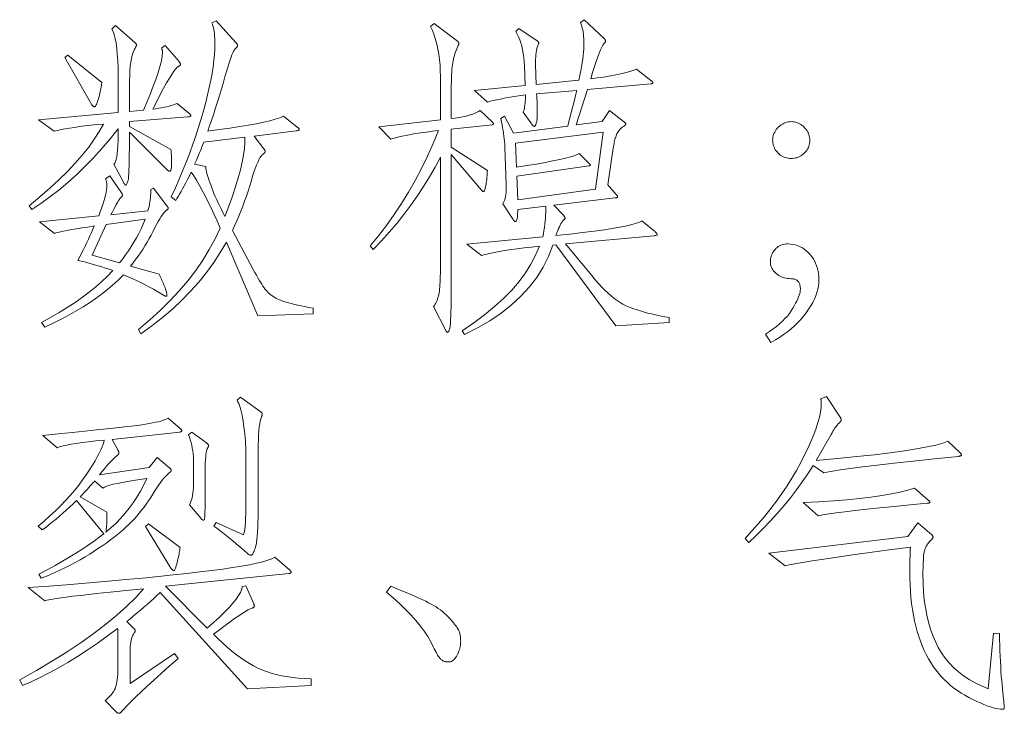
# Model space of a CAD drawing. Extents: x 0 to 1189, y 0 to 841.
# Tile 63 of 129: x 179 to 194, y 87 to 98. Entities that reach past the tile are written whole.
import ezdxf

# ---------------------------------------------------------------- set-up
doc = ezdxf.new("R2010")
doc.units = 0

msp = doc.modelspace()

# ---------------------------------------------------------------- linework, layer by layer
at = {"color": 7, "lineweight": 13}
for points in [[(183.673, 93.086), (182.807, 93.054), (182.316, 94.205), (182.222, 94.044), (182.119, 93.886), (182.007, 93.733), (181.887, 93.583), (181.758, 93.438), (181.62, 93.297), (181.473, 93.16), (181.318, 93.028), (181.153, 92.899), (180.98, 92.775), (180.943, 92.843), (181.119, 92.99), (181.283, 93.14), (181.438, 93.292), (181.581, 93.446), (181.714, 93.603), (181.837, 93.763), (181.949, 93.925), (182.05, 94.09), (182.141, 94.257), (182.221, 94.427), (182.17, 94.542), (182.12, 94.651), (182.071, 94.754), (182.024, 94.851), (181.978, 94.942), (181.933, 95.026), (181.89, 95.105), (181.848, 95.177), (181.807, 95.243), (181.767, 95.303), (181.738, 95.244), (181.71, 95.187), (181.683, 95.135), (181.657, 95.085), (181.632, 95.039), (181.609, 94.997), (181.586, 94.957), (181.564, 94.921), (181.544, 94.889), (181.524, 94.86), (181.456, 94.913), (181.519, 95.053), (181.58, 95.193), (181.638, 95.331), (181.693, 95.468), (181.745, 95.603), (181.794, 95.738), (181.84, 95.871), (181.883, 96.002), (181.923, 96.132), (181.96, 96.261), (181.993, 96.387), (182.023, 96.509), (182.05, 96.625), (182.073, 96.738), (182.092, 96.845), (182.108, 96.948), (182.121, 97.047), (182.129, 97.141), (182.135, 97.23), (182.137, 97.314), (182.136, 97.356), (182.135, 97.395), (182.132, 97.432), (182.129, 97.467), (182.125, 97.501), (182.119, 97.532), (182.113, 97.561), (182.106, 97.588), (182.098, 97.613), (182.089, 97.637), (182.158, 97.668), (182.464, 97.325), (182.469, 97.32), (182.473, 97.315), (182.477, 97.31), (182.481, 97.305), (182.484, 97.301), (182.486, 97.296), (182.488, 97.292), (182.489, 97.288), (182.49, 97.284), (182.49, 97.28), (182.49, 97.276), (182.489, 97.273), (182.488, 97.269), (182.486, 97.265), (182.484, 97.261), (182.481, 97.257), (182.477, 97.253), (182.473, 97.249), (182.469, 97.245), (182.464, 97.241), (182.453, 97.23), (182.441, 97.214), (182.429, 97.192), (182.417, 97.166), (182.403, 97.135), (182.389, 97.099), (182.374, 97.057), (182.359, 97.011), (182.343, 96.959), (182.327, 96.903), (182.295, 96.792), (182.264, 96.685), (182.233, 96.581), (182.202, 96.48), (182.172, 96.383), (182.142, 96.288), (182.113, 96.197), (182.083, 96.109), (182.054, 96.024), (182.026, 95.942), (182.206, 95.965), (182.372, 95.988), (182.525, 96.012), (182.663, 96.035), (182.788, 96.058), (182.9, 96.081), (182.998, 96.105), (183.081, 96.128), (183.152, 96.151), (183.208, 96.174), (183.425, 96.005), (183.431, 96.001), (183.436, 95.997), (183.441, 95.993), (183.445, 95.989), (183.448, 95.985), (183.451, 95.982), (183.453, 95.978), (183.455, 95.975), (183.456, 95.972), (183.456, 95.968), (183.456, 95.965), (183.454, 95.962), (183.452, 95.96), (183.449, 95.957), (183.444, 95.955), (183.439, 95.953), (183.433, 95.951), (183.426, 95.95), (183.418, 95.948), (183.409, 95.947), (182.749, 95.863), (182.902, 95.667), (182.906, 95.662), (182.91, 95.657), (182.913, 95.652), (182.915, 95.648), (182.918, 95.643), (182.92, 95.639), (182.921, 95.634), (182.922, 95.63), (182.923, 95.626), (182.923, 95.623), (182.923, 95.619), (182.922, 95.615), (182.92, 95.611), (182.918, 95.607), (182.915, 95.603), (182.912, 95.599), (182.908, 95.595), (182.903, 95.591), (182.897, 95.587), (182.891, 95.583), (182.875, 95.569), (182.859, 95.55), (182.842, 95.524), (182.824, 95.492), (182.806, 95.454), (182.787, 95.409), (182.768, 95.359), (182.748, 95.303), (182.727, 95.24), (182.707, 95.171), (182.682, 95.088), (182.656, 95.006), (182.629, 94.926), (182.601, 94.846), (182.572, 94.767), (182.542, 94.69), (182.511, 94.613), (182.479, 94.538), (182.445, 94.463), (182.411, 94.39), (182.738, 93.778), (182.762, 93.732), (182.785, 93.69), (182.808, 93.65), (182.829, 93.613), (182.85, 93.579), (182.87, 93.547), (182.889, 93.518), (182.907, 93.492), (182.925, 93.468), (182.942, 93.448), (182.959, 93.428), (182.977, 93.41), (182.997, 93.393), (183.019, 93.376), (183.042, 93.36), (183.066, 93.345), (183.092, 93.33), (183.12, 93.317), (183.149, 93.304), (183.179, 93.292), (183.212, 93.28), (183.249, 93.269), (183.289, 93.257), (183.333, 93.245), (183.38, 93.234), (183.432, 93.222), (183.486, 93.211), (183.545, 93.199), (183.607, 93.187), (183.673, 93.176)], [(186.476, 96.084), (186.479, 96.081), (186.482, 96.078), (186.484, 96.075), (186.486, 96.072), (186.488, 96.069), (186.489, 96.066), (186.49, 96.064), (186.491, 96.061), (186.492, 96.058), (186.492, 96.055), (186.492, 96.053), (186.491, 96.051), (186.49, 96.049), (186.488, 96.047), (186.486, 96.046), (186.484, 96.044), (186.481, 96.043), (186.478, 96.043), (186.475, 96.042), (186.471, 96.042), (185.832, 95.974), (185.832, 95.689), (186.397, 95.324), (186.396, 95.306), (186.396, 95.287), (186.395, 95.268), (186.393, 95.248), (186.391, 95.227), (186.389, 95.206), (186.386, 95.184), (186.383, 95.162), (186.38, 95.139), (186.376, 95.116), (186.371, 95.093), (186.367, 95.073), (186.363, 95.055), (186.36, 95.04), (186.356, 95.027), (186.352, 95.016), (186.349, 95.008), (186.345, 95.002), (186.342, 94.998), (186.339, 94.997), (186.335, 94.997), (186.332, 94.998), (186.329, 94.999), (186.326, 95), (186.323, 95.002), (186.32, 95.005), (186.316, 95.007), (186.313, 95.01), (186.31, 95.014), (186.307, 95.018), (185.832, 95.578), (185.832, 93.725), (185.832, 93.598), (185.831, 93.482), (185.831, 93.376), (185.83, 93.281), (185.829, 93.196), (185.827, 93.122), (185.825, 93.058), (185.823, 93.005), (185.821, 92.962), (185.819, 92.93), (185.816, 92.905), (185.813, 92.882), (185.809, 92.862), (185.805, 92.844), (185.801, 92.829), (185.796, 92.817), (185.791, 92.808), (185.786, 92.801), (185.78, 92.797), (185.774, 92.796), (185.772, 92.796), (185.769, 92.797), (185.767, 92.798), (185.764, 92.801), (185.762, 92.804), (185.759, 92.807), (185.756, 92.811), (185.753, 92.816), (185.75, 92.821), (185.747, 92.827), (185.557, 93.202), (185.57, 93.218), (185.581, 93.236), (185.592, 93.254), (185.601, 93.274), (185.61, 93.294), (185.618, 93.316), (185.625, 93.339), (185.632, 93.363), (185.637, 93.387), (185.642, 93.413), (185.646, 93.441), (185.649, 93.472), (185.653, 93.506), (185.655, 93.543), (185.658, 93.582), (185.66, 93.625), (185.661, 93.67), (185.662, 93.719), (185.663, 93.771), (185.663, 93.825), (185.663, 95.535), (185.58, 95.379), (185.492, 95.226), (185.4, 95.075), (185.302, 94.927), (185.2, 94.782), (185.092, 94.639), (184.98, 94.499), (184.862, 94.361), (184.74, 94.227), (184.612, 94.094), (184.565, 94.147), (184.695, 94.306), (184.82, 94.469), (184.94, 94.638), (185.055, 94.811), (185.164, 94.989), (185.268, 95.172), (185.367, 95.36), (185.46, 95.553), (185.548, 95.75), (185.631, 95.952), (185.534, 95.941), (185.443, 95.928), (185.356, 95.916), (185.274, 95.903), (185.197, 95.889), (185.125, 95.875), (185.058, 95.861), (184.996, 95.846), (184.939, 95.831), (184.887, 95.815), (184.702, 96.011), (185.663, 96.116), (185.663, 96.797), (185.661, 96.888), (185.657, 96.975), (185.649, 97.06), (185.638, 97.143), (185.625, 97.222), (185.608, 97.299), (185.588, 97.373), (185.565, 97.444), (185.539, 97.513), (185.51, 97.578), (185.563, 97.626), (185.932, 97.346), (185.936, 97.343), (185.94, 97.34), (185.943, 97.337), (185.946, 97.333), (185.948, 97.33), (185.95, 97.327), (185.951, 97.324), (185.952, 97.321), (185.953, 97.318), (185.953, 97.314), (185.953, 97.311), (185.953, 97.308), (185.952, 97.305), (185.952, 97.302), (185.951, 97.299), (185.949, 97.295), (185.948, 97.292), (185.946, 97.289), (185.945, 97.286), (185.943, 97.283), (185.93, 97.257), (185.919, 97.231), (185.908, 97.205), (185.898, 97.178), (185.889, 97.151), (185.881, 97.124), (185.873, 97.096), (185.867, 97.068), (185.861, 97.04), (185.856, 97.011), (185.851, 96.98), (185.847, 96.945), (185.843, 96.907), (185.84, 96.865), (185.838, 96.819), (185.836, 96.769), (185.834, 96.716), (185.833, 96.659), (185.832, 96.598), (185.832, 96.533), (185.832, 96.137), (185.896, 96.146), (185.956, 96.156), (186.012, 96.166), (186.064, 96.178), (186.112, 96.19), (186.155, 96.203), (186.194, 96.217), (186.229, 96.232), (186.259, 96.247), (186.286, 96.264)], [(189.237, 92.949), (188.403, 92.896), (187.468, 94.163), (187.421, 94.158), (187.352, 93.982), (187.268, 93.815), (187.168, 93.655), (187.053, 93.504), (186.922, 93.36), (186.776, 93.225), (186.615, 93.098), (186.438, 92.978), (186.245, 92.867), (186.038, 92.764), (186.001, 92.822), (186.184, 92.945), (186.353, 93.071), (186.509, 93.198), (186.65, 93.327), (186.778, 93.458), (186.892, 93.591), (186.992, 93.726), (187.079, 93.863), (187.151, 94.001), (187.21, 94.142), (187.088, 94.129), (186.973, 94.116), (186.865, 94.102), (186.764, 94.089), (186.67, 94.074), (186.583, 94.06), (186.503, 94.045), (186.431, 94.03), (186.365, 94.015), (186.307, 93.999), (186.075, 94.173), (187.262, 94.29), (187.272, 94.339), (187.281, 94.388), (187.289, 94.437), (187.295, 94.486), (187.301, 94.534), (187.305, 94.582), (187.308, 94.629), (187.31, 94.676), (187.31, 94.723), (187.31, 94.77), (186.872, 94.717), (186.871, 94.681), (186.87, 94.649), (186.868, 94.62), (186.866, 94.596), (186.863, 94.575), (186.859, 94.558), (186.854, 94.544), (186.848, 94.535), (186.842, 94.529), (186.835, 94.527), (186.832, 94.527), (186.828, 94.528), (186.825, 94.53), (186.821, 94.532), (186.818, 94.535), (186.814, 94.539), (186.81, 94.543), (186.806, 94.547), (186.802, 94.553), (186.798, 94.559), (186.64, 94.807), (186.65, 94.825), (186.66, 94.846), (186.669, 94.869), (186.676, 94.894), (186.682, 94.922), (186.686, 94.952), (186.69, 94.985), (186.692, 95.02), (186.693, 95.057), (186.692, 95.097), (186.671, 95.699), (186.669, 95.739), (186.665, 95.779), (186.661, 95.821), (186.656, 95.863), (186.65, 95.906), (186.643, 95.951), (186.636, 95.996), (186.627, 96.042), (186.618, 96.089), (186.608, 96.137), (186.666, 96.174), (186.803, 95.91), (187.653, 96.021), (187.673, 96.095), (187.691, 96.165), (187.708, 96.231), (187.724, 96.292), (187.739, 96.35), (187.753, 96.403), (187.765, 96.452), (187.776, 96.497), (187.787, 96.539), (187.796, 96.575), (187.167, 96.523), (187.169, 96.484), (187.171, 96.446), (187.173, 96.411), (187.174, 96.378), (187.175, 96.347), (187.176, 96.318), (187.177, 96.291), (187.178, 96.266), (187.178, 96.243), (187.178, 96.222), (187.178, 96.202), (187.177, 96.184), (187.177, 96.166), (187.175, 96.149), (187.174, 96.133), (187.172, 96.118), (187.17, 96.105), (187.168, 96.092), (187.165, 96.08), (187.162, 96.069), (187.159, 96.059), (187.156, 96.05), (187.153, 96.042), (187.15, 96.035), (187.147, 96.029), (187.144, 96.024), (187.141, 96.021), (187.138, 96.018), (187.136, 96.016), (187.133, 96.016), (187.13, 96.016), (187.128, 96.017), (187.125, 96.018), (187.122, 96.019), (187.119, 96.021), (187.116, 96.023), (187.113, 96.026), (187.11, 96.029), (187.107, 96.033), (187.104, 96.037), (186.956, 96.238), (186.963, 96.256), (186.97, 96.277), (186.975, 96.299), (186.98, 96.324), (186.984, 96.35), (186.987, 96.378), (186.99, 96.407), (186.992, 96.439), (186.993, 96.472), (186.993, 96.507), (186.921, 96.497), (186.851, 96.487), (186.784, 96.477), (186.72, 96.466), (186.659, 96.455), (186.601, 96.444), (186.546, 96.433), (186.493, 96.421), (186.444, 96.408), (186.397, 96.396), (186.196, 96.575), (186.988, 96.655), (186.977, 96.961), (186.973, 97.029), (186.967, 97.094), (186.958, 97.156), (186.948, 97.214), (186.935, 97.27), (186.92, 97.322), (186.903, 97.371), (186.884, 97.417), (186.863, 97.46), (186.84, 97.499), (186.888, 97.547), (187.178, 97.351), (187.182, 97.348), (187.186, 97.345), (187.189, 97.342), (187.191, 97.339), (187.194, 97.336), (187.196, 97.333), (187.197, 97.331), (187.198, 97.328), (187.199, 97.325), (187.199, 97.322), (187.199, 97.32), (187.199, 97.317), (187.199, 97.315), (187.198, 97.312), (187.198, 97.31), (187.197, 97.308), (187.197, 97.305), (187.196, 97.303), (187.195, 97.301), (187.194, 97.299), (187.185, 97.278), (187.177, 97.255), (187.17, 97.23), (187.164, 97.202), (187.16, 97.171), (187.156, 97.137), (187.153, 97.101), (187.152, 97.062), (187.151, 97.021), (187.152, 96.977), (187.162, 96.67), (187.827, 96.739), (187.842, 96.812), (187.856, 96.882), (187.868, 96.948), (187.878, 97.01), (187.887, 97.069), (187.894, 97.124), (187.899, 97.176), (187.903, 97.224), (187.906, 97.268), (187.906, 97.309), (187.906, 97.348), (187.904, 97.385), (187.902, 97.421), (187.898, 97.456), (187.893, 97.49), (187.887, 97.523), (187.881, 97.554), (187.873, 97.585), (187.864, 97.614), (187.854, 97.642), (187.912, 97.684), (188.223, 97.388), (188.227, 97.384), (188.231, 97.38), (188.234, 97.376), (188.237, 97.372), (188.239, 97.368), (188.241, 97.364), (188.242, 97.36), (188.243, 97.356), (188.244, 97.353), (188.244, 97.349), (188.244, 97.345), (188.244, 97.342), (188.243, 97.338), (188.242, 97.335), (188.24, 97.332), (188.239, 97.329), (188.237, 97.327), (188.234, 97.324), (188.232, 97.322), (188.229, 97.32), (188.216, 97.308), (188.201, 97.286), (188.185, 97.254), (188.166, 97.212), (188.145, 97.161), (188.123, 97.101), (188.098, 97.03), (188.071, 96.95), (188.043, 96.86), (188.012, 96.76), (188.114, 96.773), (188.21, 96.787), (188.298, 96.801), (188.38, 96.815), (188.456, 96.83), (188.524, 96.846), (188.586, 96.862), (188.64, 96.878), (188.689, 96.896), (188.73, 96.913), (188.952, 96.734), (188.958, 96.73), (188.963, 96.726), (188.968, 96.722), (188.972, 96.718), (188.975, 96.715), (188.978, 96.711), (188.981, 96.708), (188.982, 96.705), (188.983, 96.702), (188.983, 96.699), (188.983, 96.697), (188.982, 96.695), (188.981, 96.692), (188.978, 96.69), (188.975, 96.688), (188.972, 96.686), (188.968, 96.685), (188.963, 96.683), (188.958, 96.682), (188.952, 96.681), (187.965, 96.591), (187.785, 96.042), (188.192, 96.095), (188.308, 96.264), (188.524, 96.095), (188.531, 96.09), (188.537, 96.085), (188.543, 96.08), (188.548, 96.076), (188.552, 96.072), (188.555, 96.068), (188.558, 96.065), (188.56, 96.061), (188.561, 96.058), (188.561, 96.055), (188.561, 96.053), (188.56, 96.05), (188.559, 96.047), (188.558, 96.044), (188.556, 96.042), (188.553, 96.039), (188.551, 96.036), (188.548, 96.033), (188.544, 96.03), (188.54, 96.026), (188.523, 96.015), (188.506, 96.002), (188.491, 95.989), (188.477, 95.976), (188.464, 95.962), (188.452, 95.947), (188.441, 95.932), (188.432, 95.917), (188.423, 95.9), (188.416, 95.884), (188.409, 95.867), (188.403, 95.849), (188.397, 95.83), (188.391, 95.81), (188.386, 95.79), (188.381, 95.769), (188.377, 95.748), (188.373, 95.725), (188.369, 95.702), (188.366, 95.678), (188.281, 95.103), (188.413, 94.949), (188.417, 94.945), (188.421, 94.941), (188.424, 94.938), (188.427, 94.934), (188.429, 94.93), (188.431, 94.927), (188.432, 94.924), (188.434, 94.921), (188.434, 94.918), (188.434, 94.915), (188.434, 94.913), (188.433, 94.91), (188.431, 94.908), (188.428, 94.906), (188.424, 94.904), (188.419, 94.902), (188.414, 94.901), (188.407, 94.899), (188.4, 94.898), (188.392, 94.897), (187.437, 94.786), (187.59, 94.622), (187.594, 94.617), (187.597, 94.612), (187.601, 94.607), (187.603, 94.603), (187.606, 94.598), (187.607, 94.594), (187.609, 94.59), (187.61, 94.587), (187.611, 94.583), (187.611, 94.58), (187.611, 94.577), (187.61, 94.574), (187.609, 94.571), (187.607, 94.568), (187.606, 94.565), (187.603, 94.563), (187.601, 94.56), (187.597, 94.558), (187.594, 94.556), (187.59, 94.554), (187.58, 94.544), (187.57, 94.532), (187.559, 94.516), (187.548, 94.497), (187.536, 94.474), (187.523, 94.448), (187.51, 94.419), (187.497, 94.386), (187.483, 94.35), (187.468, 94.311), (187.686, 94.333), (187.885, 94.355), (188.066, 94.378), (188.229, 94.4), (188.372, 94.423), (188.498, 94.446), (188.605, 94.468), (188.693, 94.491), (188.763, 94.515), (188.814, 94.538), (189.01, 94.379), (189.018, 94.372), (189.025, 94.365), (189.031, 94.359), (189.037, 94.353), (189.041, 94.348), (189.045, 94.343), (189.048, 94.338), (189.05, 94.334), (189.052, 94.33), (189.052, 94.327), (189.052, 94.323), (189.05, 94.321), (189.047, 94.318), (189.044, 94.316), (189.039, 94.313), (189.033, 94.311), (189.026, 94.31), (189.018, 94.308), (189.009, 94.307), (188.999, 94.305), (187.621, 94.179), (188.028, 93.683), (188.081, 93.619), (188.134, 93.56), (188.185, 93.505), (188.235, 93.454), (188.285, 93.407), (188.333, 93.365), (188.38, 93.326), (188.427, 93.292), (188.472, 93.262), (188.516, 93.236), (188.563, 93.213), (188.615, 93.19), (188.673, 93.168), (188.737, 93.146), (188.806, 93.125), (188.881, 93.104), (188.961, 93.084), (189.048, 93.065), (189.139, 93.046), (189.237, 93.028)], [(181.73, 96.222), (181.736, 96.217), (181.741, 96.212), (181.746, 96.207), (181.75, 96.203), (181.754, 96.199), (181.757, 96.195), (181.759, 96.191), (181.76, 96.188), (181.761, 96.185), (181.762, 96.182), (181.761, 96.18), (181.76, 96.177), (181.757, 96.175), (181.753, 96.173), (181.748, 96.171), (181.743, 96.169), (181.736, 96.168), (181.728, 96.166), (181.719, 96.165), (181.709, 96.164), (180.801, 96.09), (180.801, 96.016), (181.45, 95.657), (181.452, 95.634), (181.454, 95.611), (181.456, 95.587), (181.457, 95.564), (181.458, 95.541), (181.459, 95.518), (181.46, 95.496), (181.46, 95.473), (181.461, 95.45), (181.461, 95.427), (181.46, 95.406), (181.46, 95.386), (181.458, 95.369), (181.456, 95.355), (181.453, 95.342), (181.449, 95.332), (181.445, 95.324), (181.441, 95.318), (181.435, 95.315), (181.429, 95.314), (181.426, 95.314), (181.423, 95.315), (181.419, 95.316), (181.416, 95.317), (181.412, 95.319), (181.408, 95.321), (181.404, 95.324), (181.4, 95.327), (181.396, 95.331), (181.392, 95.335), (180.801, 95.926), (180.801, 95.798), (180.8, 95.682), (180.799, 95.577), (180.798, 95.484), (180.796, 95.403), (180.793, 95.334), (180.791, 95.277), (180.787, 95.232), (180.784, 95.198), (180.78, 95.176), (180.776, 95.161), (180.772, 95.148), (180.768, 95.136), (180.764, 95.126), (180.761, 95.117), (180.757, 95.11), (180.754, 95.104), (180.751, 95.1), (180.748, 95.098), (180.745, 95.097), (180.743, 95.098), (180.74, 95.099), (180.737, 95.101), (180.734, 95.103), (180.73, 95.107), (180.727, 95.111), (180.723, 95.115), (180.719, 95.121), (180.715, 95.127), (180.711, 95.134), (180.558, 95.425), (180.571, 95.441), (180.583, 95.465), (180.593, 95.499), (180.602, 95.541), (180.61, 95.592), (180.616, 95.652), (180.621, 95.721), (180.624, 95.798), (180.626, 95.884), (180.627, 95.979), (180.499, 95.821), (180.37, 95.67), (180.239, 95.526), (180.106, 95.389), (179.972, 95.26), (179.836, 95.137), (179.698, 95.021), (179.559, 94.913), (179.418, 94.812), (179.275, 94.717), (179.233, 94.775), (179.4, 94.913), (179.555, 95.048), (179.699, 95.181), (179.832, 95.312), (179.954, 95.44), (180.064, 95.567), (180.164, 95.692), (180.252, 95.814), (180.329, 95.935), (180.394, 96.053), (180.293, 96.043), (180.196, 96.033), (180.106, 96.023), (180.02, 96.012), (179.94, 96.001), (179.866, 95.99), (179.797, 95.979), (179.734, 95.967), (179.676, 95.954), (179.624, 95.942), (179.381, 96.116), (180.627, 96.232), (180.627, 96.66), (180.626, 96.798), (180.623, 96.925), (180.618, 97.04), (180.611, 97.145), (180.602, 97.238), (180.591, 97.32), (180.578, 97.391), (180.562, 97.45), (180.545, 97.499), (180.526, 97.536), (180.584, 97.594), (180.891, 97.32), (180.895, 97.317), (180.898, 97.313), (180.901, 97.31), (180.904, 97.307), (180.906, 97.304), (180.908, 97.301), (180.91, 97.298), (180.911, 97.294), (180.912, 97.291), (180.912, 97.288), (180.912, 97.285), (180.911, 97.281), (180.91, 97.277), (180.908, 97.273), (180.906, 97.268), (180.904, 97.263), (180.901, 97.258), (180.898, 97.253), (180.895, 97.247), (180.891, 97.241), (180.874, 97.211), (180.858, 97.174), (180.845, 97.13), (180.833, 97.079), (180.823, 97.021), (180.815, 96.957), (180.809, 96.885), (180.805, 96.806), (180.802, 96.721), (180.801, 96.628), (180.801, 96.248), (181.023, 96.269), (181.079, 96.405), (181.129, 96.53), (181.173, 96.645), (181.212, 96.75), (181.244, 96.845), (181.271, 96.929), (181.292, 97.004), (181.306, 97.068), (181.315, 97.123), (181.318, 97.167), (181.318, 97.176), (181.318, 97.185), (181.317, 97.193), (181.316, 97.201), (181.314, 97.209), (181.313, 97.216), (181.31, 97.223), (181.308, 97.229), (181.305, 97.235), (181.302, 97.241), (181.36, 97.283), (181.577, 97.029), (181.581, 97.024), (181.585, 97.019), (181.588, 97.014), (181.59, 97.01), (181.593, 97.005), (181.595, 97.001), (181.596, 96.996), (181.597, 96.992), (181.598, 96.988), (181.598, 96.985), (181.598, 96.981), (181.597, 96.977), (181.595, 96.974), (181.592, 96.97), (181.589, 96.967), (181.585, 96.963), (181.58, 96.96), (181.574, 96.957), (181.568, 96.953), (181.561, 96.95), (181.544, 96.938), (181.522, 96.913), (181.494, 96.877), (181.462, 96.829), (181.425, 96.768), (181.383, 96.696), (181.336, 96.611), (181.284, 96.514), (181.227, 96.406), (181.165, 96.285), (181.214, 96.292), (181.26, 96.299), (181.304, 96.306), (181.345, 96.315), (181.384, 96.323), (181.421, 96.333), (181.456, 96.342), (181.488, 96.353), (181.518, 96.363), (181.545, 96.375)], [(180.368, 96.702), (180.366, 96.679), (180.363, 96.655), (180.359, 96.631), (180.355, 96.607), (180.35, 96.582), (180.345, 96.557), (180.339, 96.532), (180.333, 96.506), (180.326, 96.48), (180.318, 96.454), (180.31, 96.429), (180.303, 96.406), (180.296, 96.387), (180.289, 96.37), (180.283, 96.355), (180.277, 96.343), (180.271, 96.334), (180.266, 96.327), (180.262, 96.323), (180.257, 96.322), (180.253, 96.322), (180.249, 96.323), (180.244, 96.325), (180.24, 96.327), (180.236, 96.33), (180.232, 96.333), (180.228, 96.338), (180.223, 96.342), (180.219, 96.348), (180.215, 96.354), (179.793, 97.093), (179.84, 97.13)], [(191.148, 96.09), (191.171, 96.089), (191.193, 96.086), (191.215, 96.082), (191.236, 96.076), (191.257, 96.068), (191.277, 96.058), (191.296, 96.047), (191.315, 96.034), (191.333, 96.019), (191.351, 96.003), (191.368, 95.985), (191.382, 95.967), (191.395, 95.948), (191.407, 95.928), (191.416, 95.908), (191.424, 95.887), (191.43, 95.865), (191.435, 95.843), (191.437, 95.82), (191.438, 95.797), (191.437, 95.773), (191.435, 95.751), (191.43, 95.729), (191.424, 95.708), (191.416, 95.687), (191.407, 95.668), (191.395, 95.649), (191.382, 95.63), (191.368, 95.613), (191.351, 95.596), (191.333, 95.581), (191.315, 95.567), (191.296, 95.554), (191.276, 95.544), (191.256, 95.535), (191.235, 95.527), (191.214, 95.522), (191.191, 95.518), (191.169, 95.515), (191.145, 95.514), (191.122, 95.515), (191.099, 95.518), (191.077, 95.522), (191.056, 95.528), (191.035, 95.535), (191.015, 95.545), (190.996, 95.556), (190.977, 95.568), (190.959, 95.583), (190.942, 95.599), (190.926, 95.616), (190.912, 95.634), (190.899, 95.652), (190.888, 95.671), (190.879, 95.691), (190.871, 95.712), (190.865, 95.733), (190.861, 95.754), (190.858, 95.776), (190.857, 95.799), (190.858, 95.822), (190.861, 95.845), (190.865, 95.866), (190.871, 95.888), (190.879, 95.908), (190.889, 95.928), (190.9, 95.948), (190.913, 95.967), (190.928, 95.985), (190.945, 96.003), (190.962, 96.019), (190.981, 96.034), (190.999, 96.047), (191.019, 96.058), (191.039, 96.068), (191.06, 96.076), (191.081, 96.082), (191.103, 96.086), (191.125, 96.089)], [(188.207, 95.926), (186.835, 95.752), (186.851, 95.377), (187.016, 95.403), (187.167, 95.428), (187.303, 95.452), (187.423, 95.475), (187.529, 95.497), (187.62, 95.518), (187.695, 95.539), (187.756, 95.558), (187.802, 95.576), (187.833, 95.594), (187.98, 95.446), (187.985, 95.441), (187.99, 95.436), (187.994, 95.432), (187.997, 95.428), (188, 95.424), (188.003, 95.421), (188.004, 95.418), (188.006, 95.415), (188.007, 95.413), (188.007, 95.411), (188.007, 95.41), (188.006, 95.408), (188.005, 95.407), (188.003, 95.405), (188.002, 95.404), (187.999, 95.403), (187.996, 95.402), (187.993, 95.4), (187.99, 95.399), (187.986, 95.398), (186.856, 95.24), (186.872, 94.87), (188.086, 95.034)], [(182.606, 95.847), (181.962, 95.768), (181.949, 95.731), (181.935, 95.695), (181.921, 95.659), (181.907, 95.624), (181.892, 95.59), (181.878, 95.556), (181.864, 95.522), (181.849, 95.489), (181.834, 95.457), (181.82, 95.425), (181.994, 95.388), (181.995, 95.371), (181.997, 95.352), (182.001, 95.331), (182.006, 95.306), (182.013, 95.279), (182.022, 95.249), (182.031, 95.216), (182.043, 95.18), (182.056, 95.141), (182.071, 95.1), (182.087, 95.057), (182.104, 95.012), (182.123, 94.966), (182.143, 94.918), (182.165, 94.87), (182.188, 94.82), (182.213, 94.768), (182.239, 94.716), (182.266, 94.662), (182.295, 94.606), (182.357, 94.771), (182.412, 94.926), (182.46, 95.073), (182.502, 95.21), (182.536, 95.339), (182.564, 95.458), (182.585, 95.569), (182.599, 95.671), (182.606, 95.763)], [(181.387, 94.775), (181.391, 94.77), (181.394, 94.765), (181.398, 94.761), (181.4, 94.756), (181.403, 94.752), (181.405, 94.748), (181.406, 94.745), (181.407, 94.741), (181.408, 94.738), (181.408, 94.736), (181.408, 94.733), (181.407, 94.73), (181.406, 94.728), (181.404, 94.725), (181.401, 94.722), (181.398, 94.719), (181.395, 94.716), (181.391, 94.713), (181.387, 94.71), (181.382, 94.707), (181.368, 94.697), (181.353, 94.682), (181.336, 94.661), (181.317, 94.636), (181.297, 94.606), (181.275, 94.57), (181.252, 94.529), (181.226, 94.484), (181.199, 94.433), (181.17, 94.377), (181.14, 94.318), (181.109, 94.261), (181.077, 94.204), (181.043, 94.149), (181.008, 94.094), (180.972, 94.039), (180.935, 93.986), (180.897, 93.933), (180.857, 93.881), (180.817, 93.83), (181.265, 93.704), (181.275, 93.686), (181.284, 93.667), (181.293, 93.649), (181.302, 93.63), (181.31, 93.611), (181.319, 93.591), (181.327, 93.572), (181.335, 93.552), (181.342, 93.531), (181.35, 93.511), (181.357, 93.491), (181.363, 93.473), (181.369, 93.456), (181.374, 93.441), (181.378, 93.428), (181.381, 93.416), (181.384, 93.406), (181.385, 93.397), (181.387, 93.39), (181.387, 93.384), (181.387, 93.38), (181.386, 93.376), (181.386, 93.372), (181.385, 93.369), (181.384, 93.366), (181.382, 93.364), (181.38, 93.363), (181.378, 93.361), (181.376, 93.361), (181.374, 93.36), (181.371, 93.361), (181.368, 93.361), (181.365, 93.362), (181.361, 93.363), (181.357, 93.364), (181.353, 93.366), (181.349, 93.368), (181.344, 93.371), (181.339, 93.373), (181.334, 93.376), (181.284, 93.408), (181.231, 93.44), (181.176, 93.472), (181.117, 93.504), (181.056, 93.536), (180.991, 93.568), (180.924, 93.601), (180.854, 93.633), (180.782, 93.666), (180.706, 93.698), (180.624, 93.613), (180.533, 93.529), (180.433, 93.445), (180.324, 93.361), (180.206, 93.279), (180.078, 93.197), (179.941, 93.115), (179.795, 93.034), (179.64, 92.954), (179.476, 92.875), (179.428, 92.949), (179.569, 93.026), (179.703, 93.105), (179.83, 93.184), (179.951, 93.264), (180.066, 93.345), (180.174, 93.426), (180.276, 93.509), (180.371, 93.592), (180.46, 93.677), (180.542, 93.762), (180.484, 93.782), (180.426, 93.802), (180.369, 93.82), (180.312, 93.838), (180.257, 93.854), (180.203, 93.869), (180.149, 93.884), (180.096, 93.897), (180.044, 93.909), (179.993, 93.92), (180.023, 93.978), (180.053, 94.035), (180.081, 94.09), (180.108, 94.146), (180.134, 94.2), (180.16, 94.253), (180.184, 94.306), (180.208, 94.358), (180.23, 94.408), (180.252, 94.459), (180.15, 94.443), (180.056, 94.429), (179.972, 94.415), (179.896, 94.402), (179.83, 94.39), (179.772, 94.379), (179.723, 94.368), (179.683, 94.359), (179.651, 94.35), (179.629, 94.342), (179.397, 94.522), (180.321, 94.617), (180.345, 94.679), (180.366, 94.737), (180.385, 94.793), (180.402, 94.845), (180.416, 94.894), (180.427, 94.94), (180.436, 94.983), (180.442, 95.022), (180.446, 95.059), (180.447, 95.092), (180.447, 95.104), (180.446, 95.117), (180.445, 95.128), (180.444, 95.139), (180.442, 95.15), (180.44, 95.16), (180.437, 95.17), (180.434, 95.18), (180.43, 95.189), (180.426, 95.198), (180.495, 95.245), (180.679, 94.976), (180.682, 94.973), (180.683, 94.969), (180.685, 94.966), (180.686, 94.963), (180.687, 94.959), (180.688, 94.956), (180.689, 94.952), (180.69, 94.949), (180.69, 94.945), (180.69, 94.942), (180.69, 94.938), (180.689, 94.934), (180.688, 94.93), (180.686, 94.926), (180.683, 94.922), (180.681, 94.918), (180.677, 94.914), (180.673, 94.91), (180.669, 94.906), (180.664, 94.902), (180.657, 94.895), (180.649, 94.884), (180.639, 94.869), (180.626, 94.849), (180.612, 94.824), (180.596, 94.795), (180.578, 94.761), (180.557, 94.723), (180.535, 94.68), (180.511, 94.633), (181.091, 94.696), (181.1, 94.731), (181.108, 94.765), (181.115, 94.799), (181.121, 94.833), (181.126, 94.866), (181.129, 94.899), (181.132, 94.932), (181.133, 94.965), (181.134, 94.997), (181.133, 95.029), (181.176, 95.05)], [(181.049, 94.564), (180.437, 94.48), (180.22, 94.005), (180.648, 93.883), (180.696, 93.944), (180.742, 94.007), (180.786, 94.071), (180.829, 94.137), (180.87, 94.204), (180.909, 94.273), (180.946, 94.343), (180.982, 94.415), (181.017, 94.489)], [(190.747, 92.769), (190.807, 92.809), (190.863, 92.85), (190.916, 92.89), (190.965, 92.93), (191.009, 92.97), (191.05, 93.011), (191.087, 93.051), (191.12, 93.092), (191.149, 93.132), (191.174, 93.173), (191.196, 93.213), (191.216, 93.25), (191.233, 93.285), (191.249, 93.318), (191.261, 93.349), (191.272, 93.377), (191.28, 93.403), (191.286, 93.427), (191.289, 93.449), (191.29, 93.469), (191.29, 93.487), (191.289, 93.503), (191.287, 93.519), (191.284, 93.534), (191.28, 93.547), (191.276, 93.56), (191.271, 93.571), (191.265, 93.581), (191.258, 93.59), (191.251, 93.598), (191.243, 93.605), (191.234, 93.611), (191.225, 93.617), (191.215, 93.622), (191.205, 93.626), (191.195, 93.629), (191.184, 93.632), (191.172, 93.634), (191.16, 93.635), (191.148, 93.635), (191.12, 93.636), (191.093, 93.638), (191.067, 93.642), (191.042, 93.648), (191.018, 93.655), (190.995, 93.663), (190.973, 93.674), (190.952, 93.686), (190.932, 93.699), (190.913, 93.714), (190.895, 93.73), (190.88, 93.747), (190.866, 93.764), (190.854, 93.782), (190.844, 93.801), (190.835, 93.82), (190.829, 93.839), (190.824, 93.859), (190.821, 93.88), (190.821, 93.902), (190.821, 93.923), (190.823, 93.944), (190.827, 93.964), (190.832, 93.984), (190.839, 94.004), (190.847, 94.023), (190.857, 94.041), (190.868, 94.06), (190.88, 94.077), (190.894, 94.094), (190.91, 94.11), (190.926, 94.125), (190.944, 94.137), (190.963, 94.148), (190.983, 94.158), (191.004, 94.165), (191.026, 94.171), (191.05, 94.175), (191.074, 94.178), (191.1, 94.179), (191.138, 94.177), (191.175, 94.172), (191.21, 94.164), (191.245, 94.153), (191.279, 94.138), (191.312, 94.121), (191.344, 94.1), (191.376, 94.076), (191.406, 94.048), (191.436, 94.018), (191.463, 93.985), (191.488, 93.95), (191.51, 93.914), (191.528, 93.876), (191.544, 93.837), (191.557, 93.796), (191.568, 93.754), (191.575, 93.709), (191.579, 93.664), (191.581, 93.617), (191.579, 93.568), (191.573, 93.519), (191.563, 93.47), (191.549, 93.419), (191.531, 93.368), (191.509, 93.317), (191.484, 93.265), (191.454, 93.212), (191.42, 93.159), (191.383, 93.104), (191.342, 93.051), (191.297, 92.999), (191.25, 92.948), (191.199, 92.899), (191.146, 92.852), (191.089, 92.806), (191.029, 92.761), (190.966, 92.718), (190.9, 92.677), (190.831, 92.637)], [(182.538, 91.782), (182.86, 91.55), (182.863, 91.548), (182.865, 91.545), (182.868, 91.542), (182.87, 91.54), (182.872, 91.537), (182.873, 91.533), (182.874, 91.53), (182.875, 91.526), (182.875, 91.522), (182.876, 91.518), (182.875, 91.514), (182.875, 91.509), (182.875, 91.505), (182.874, 91.5), (182.873, 91.496), (182.872, 91.491), (182.87, 91.486), (182.869, 91.481), (182.867, 91.476), (182.865, 91.471), (182.855, 91.444), (182.846, 91.41), (182.838, 91.368), (182.831, 91.318), (182.825, 91.259), (182.821, 91.193), (182.817, 91.119), (182.814, 91.036), (182.813, 90.946), (182.812, 90.848), (182.812, 90.103), (182.812, 90.002), (182.811, 89.908), (182.809, 89.822), (182.806, 89.744), (182.802, 89.674), (182.798, 89.612), (182.793, 89.558), (182.787, 89.512), (182.78, 89.474), (182.773, 89.443), (182.765, 89.418), (182.757, 89.396), (182.75, 89.376), (182.743, 89.359), (182.736, 89.344), (182.729, 89.333), (182.722, 89.323), (182.716, 89.317), (182.71, 89.313), (182.704, 89.311), (182.698, 89.312), (182.692, 89.313), (182.687, 89.314), (182.681, 89.316), (182.676, 89.318), (182.67, 89.321), (182.665, 89.324), (182.659, 89.328), (182.654, 89.333), (182.649, 89.338), (182.588, 89.391), (182.529, 89.441), (182.472, 89.489), (182.417, 89.536), (182.364, 89.579), (182.312, 89.621), (182.261, 89.66), (182.213, 89.698), (182.166, 89.733), (182.121, 89.765), (182.158, 89.824), (182.585, 89.633), (182.592, 89.653), (182.599, 89.682), (182.604, 89.72), (182.609, 89.768), (182.613, 89.825), (182.616, 89.891), (182.619, 89.967), (182.621, 90.052), (182.622, 90.147), (182.622, 90.251), (182.622, 90.832), (182.622, 90.887), (182.621, 90.941), (182.619, 90.995), (182.616, 91.048), (182.613, 91.102), (182.609, 91.155), (182.604, 91.207), (182.599, 91.259), (182.592, 91.311), (182.585, 91.362), (182.578, 91.412), (182.569, 91.459), (182.561, 91.503), (182.551, 91.545), (182.542, 91.583), (182.531, 91.619), (182.521, 91.652), (182.509, 91.682), (182.497, 91.71), (182.485, 91.735)], [(193.782, 90.916), (193.787, 90.912), (193.792, 90.908), (193.796, 90.904), (193.799, 90.9), (193.802, 90.896), (193.804, 90.893), (193.806, 90.889), (193.807, 90.886), (193.808, 90.883), (193.808, 90.879), (193.808, 90.876), (193.807, 90.873), (193.804, 90.871), (193.801, 90.868), (193.797, 90.866), (193.791, 90.864), (193.785, 90.862), (193.778, 90.861), (193.77, 90.859), (193.761, 90.858), (193.39, 90.82), (193.055, 90.784), (192.755, 90.751), (192.491, 90.721), (192.263, 90.693), (192.07, 90.669), (191.913, 90.647), (191.791, 90.628), (191.705, 90.613), (191.655, 90.6), (191.491, 90.716), (191.408, 90.586), (191.321, 90.458), (191.229, 90.332), (191.135, 90.209), (191.036, 90.087), (190.933, 89.968), (190.826, 89.851), (190.716, 89.736), (190.601, 89.623), (190.483, 89.512), (190.425, 89.575), (190.532, 89.691), (190.635, 89.807), (190.734, 89.924), (190.827, 90.041), (190.917, 90.159), (191.002, 90.278), (191.082, 90.398), (191.158, 90.518), (191.229, 90.639), (191.296, 90.761), (191.357, 90.88), (191.412, 90.993), (191.46, 91.1), (191.502, 91.201), (191.537, 91.297), (191.566, 91.387), (191.589, 91.471), (191.605, 91.549), (191.614, 91.621), (191.618, 91.687), (191.618, 91.694), (191.617, 91.702), (191.617, 91.709), (191.617, 91.716), (191.616, 91.723), (191.616, 91.729), (191.615, 91.736), (191.614, 91.743), (191.613, 91.749), (191.612, 91.756), (191.697, 91.793), (191.913, 91.471), (191.916, 91.465), (191.919, 91.46), (191.921, 91.455), (191.923, 91.451), (191.925, 91.446), (191.927, 91.442), (191.928, 91.438), (191.928, 91.433), (191.929, 91.429), (191.929, 91.426), (191.929, 91.422), (191.927, 91.418), (191.925, 91.413), (191.922, 91.408), (191.919, 91.403), (191.914, 91.397), (191.908, 91.391), (191.902, 91.384), (191.895, 91.377), (191.887, 91.37), (191.878, 91.362), (191.869, 91.352), (191.859, 91.34), (191.848, 91.326), (191.837, 91.31), (191.825, 91.292), (191.812, 91.272), (191.799, 91.25), (191.785, 91.227), (191.771, 91.201), (191.538, 90.795), (191.87, 90.824), (192.173, 90.854), (192.449, 90.884), (192.696, 90.914), (192.916, 90.944), (193.108, 90.974), (193.272, 91.004), (193.409, 91.035), (193.517, 91.065), (193.597, 91.096)], [(181.593, 91.291), (181.598, 91.287), (181.602, 91.283), (181.606, 91.279), (181.61, 91.275), (181.613, 91.272), (181.615, 91.269), (181.617, 91.265), (181.618, 91.262), (181.619, 91.26), (181.619, 91.257), (181.619, 91.254), (181.618, 91.252), (181.616, 91.25), (181.614, 91.247), (181.611, 91.246), (181.608, 91.244), (181.604, 91.242), (181.599, 91.241), (181.594, 91.239), (181.587, 91.238), (180.532, 91.122), (180.621, 90.959), (180.624, 90.952), (180.627, 90.946), (180.63, 90.941), (180.632, 90.936), (180.633, 90.931), (180.635, 90.926), (180.636, 90.922), (180.637, 90.918), (180.637, 90.914), (180.637, 90.911), (180.637, 90.908), (180.637, 90.905), (180.636, 90.902), (180.635, 90.898), (180.633, 90.895), (180.632, 90.892), (180.63, 90.889), (180.627, 90.886), (180.624, 90.882), (180.621, 90.879), (180.603, 90.866), (180.583, 90.848), (180.56, 90.827), (180.534, 90.802), (180.507, 90.772), (180.476, 90.739), (180.444, 90.702), (180.409, 90.661), (180.371, 90.617), (180.331, 90.568), (181.112, 90.684), (181.234, 90.842), (181.434, 90.673), (181.438, 90.67), (181.442, 90.667), (181.445, 90.664), (181.448, 90.66), (181.45, 90.657), (181.452, 90.653), (181.454, 90.65), (181.455, 90.646), (181.455, 90.643), (181.456, 90.639), (181.455, 90.635), (181.454, 90.632), (181.453, 90.628), (181.45, 90.624), (181.448, 90.62), (181.444, 90.616), (181.44, 90.612), (181.435, 90.608), (181.43, 90.604), (181.424, 90.6), (181.405, 90.585), (181.385, 90.566), (181.363, 90.543), (181.34, 90.516), (181.315, 90.485), (181.289, 90.449), (181.261, 90.41), (181.231, 90.366), (181.2, 90.319), (181.168, 90.267), (181.134, 90.214), (181.1, 90.162), (181.065, 90.112), (181.029, 90.063), (180.992, 90.016), (180.955, 89.97), (180.917, 89.925), (180.878, 89.882), (180.839, 89.84), (180.798, 89.8), (180.756, 89.76), (180.711, 89.719), (180.664, 89.678), (180.613, 89.637), (180.56, 89.595), (180.504, 89.552), (180.445, 89.508), (180.384, 89.464), (180.319, 89.42), (180.252, 89.375), (180.182, 89.33), (180.109, 89.285), (180.033, 89.241), (179.955, 89.198), (179.873, 89.156), (179.789, 89.114), (179.702, 89.073), (179.612, 89.032), (179.519, 88.992), (179.423, 88.952), (179.386, 89.016), (179.516, 89.086), (179.64, 89.154), (179.757, 89.221), (179.868, 89.287), (179.972, 89.351), (180.07, 89.414), (180.162, 89.475), (180.248, 89.534), (180.327, 89.593), (180.4, 89.649), (179.972, 90.167), (179.919, 90.116), (179.866, 90.066), (179.813, 90.017), (179.76, 89.969), (179.707, 89.923), (179.653, 89.877), (179.6, 89.833), (179.546, 89.79), (179.493, 89.748), (179.439, 89.707), (179.376, 89.765), (179.47, 89.846), (179.559, 89.926), (179.645, 90.006), (179.726, 90.087), (179.803, 90.167), (179.876, 90.248), (179.945, 90.328), (180.009, 90.409), (180.069, 90.49), (180.125, 90.571), (180.176, 90.649), (180.223, 90.721), (180.263, 90.789), (180.299, 90.851), (180.33, 90.908), (180.355, 90.959), (180.375, 91.005), (180.39, 91.046), (180.4, 91.081), (180.405, 91.112), (180.278, 91.098), (180.163, 91.085), (180.06, 91.072), (179.968, 91.059), (179.889, 91.047), (179.822, 91.035), (179.766, 91.023), (179.723, 91.012), (179.691, 91.001), (179.671, 90.99), (179.449, 91.186), (179.686, 91.209), (179.905, 91.231), (180.105, 91.251), (180.287, 91.27), (180.451, 91.288), (180.596, 91.304), (180.723, 91.318), (180.831, 91.331), (180.922, 91.342), (180.994, 91.352), (181.054, 91.361), (181.111, 91.37), (181.163, 91.38), (181.211, 91.39), (181.254, 91.4), (181.294, 91.41), (181.329, 91.421), (181.359, 91.432), (181.386, 91.443), (181.408, 91.455)], [(181.778, 91.238), (182.005, 91.069), (182.011, 91.065), (182.016, 91.061), (182.021, 91.057), (182.025, 91.052), (182.028, 91.048), (182.031, 91.044), (182.033, 91.04), (182.035, 91.036), (182.036, 91.031), (182.036, 91.027), (182.036, 91.023), (182.036, 91.018), (182.035, 91.014), (182.034, 91.009), (182.032, 91.005), (182.031, 91), (182.028, 90.995), (182.026, 90.99), (182.023, 90.985), (182.02, 90.98), (182.013, 90.963), (182.007, 90.942), (182.002, 90.915), (181.997, 90.882), (181.993, 90.845), (181.989, 90.802), (181.987, 90.754), (181.985, 90.701), (181.984, 90.642), (181.983, 90.578), (181.983, 90.225), (181.983, 90.168), (181.983, 90.117), (181.983, 90.071), (181.983, 90.03), (181.982, 89.994), (181.982, 89.964), (181.981, 89.939), (181.98, 89.919), (181.979, 89.904), (181.978, 89.895), (181.977, 89.888), (181.976, 89.882), (181.974, 89.877), (181.972, 89.873), (181.97, 89.869), (181.968, 89.866), (181.966, 89.864), (181.963, 89.862), (181.96, 89.861), (181.957, 89.86), (181.954, 89.861), (181.95, 89.862), (181.947, 89.863), (181.943, 89.865), (181.94, 89.867), (181.936, 89.87), (181.932, 89.873), (181.928, 89.877), (181.924, 89.882), (181.92, 89.887), (181.741, 90.098), (181.753, 90.123), (181.763, 90.15), (181.773, 90.179), (181.781, 90.211), (181.788, 90.246), (181.794, 90.283), (181.798, 90.323), (181.801, 90.365), (181.803, 90.41), (181.804, 90.457), (181.804, 90.763), (181.803, 90.809), (181.801, 90.855), (181.797, 90.9), (181.791, 90.944), (181.784, 90.988), (181.775, 91.031), (181.765, 91.073), (181.753, 91.115), (181.74, 91.156), (181.725, 91.196)], [(181.075, 90.51), (180.964, 90.495), (180.862, 90.48), (180.769, 90.465), (180.686, 90.451), (180.612, 90.436), (180.548, 90.421), (180.493, 90.406), (180.447, 90.392), (180.411, 90.377), (180.384, 90.362), (180.257, 90.473), (180.243, 90.456), (180.226, 90.438), (180.208, 90.417), (180.188, 90.395), (180.166, 90.371), (180.143, 90.346), (180.117, 90.318), (180.09, 90.289), (180.061, 90.258), (180.03, 90.225), (180.447, 89.987), (180.448, 89.946), (180.448, 89.907), (180.448, 89.87), (180.447, 89.835), (180.446, 89.802), (180.444, 89.772), (180.442, 89.743), (180.439, 89.717), (180.435, 89.693), (180.431, 89.67), (180.511, 89.739), (180.587, 89.81), (180.66, 89.886), (180.73, 89.964), (180.796, 90.047), (180.858, 90.132), (180.918, 90.221), (180.974, 90.314), (181.026, 90.41)], [(193.291, 90.172), (193.296, 90.168), (193.301, 90.164), (193.305, 90.16), (193.308, 90.157), (193.311, 90.153), (193.313, 90.15), (193.315, 90.148), (193.316, 90.145), (193.317, 90.142), (193.318, 90.14), (193.317, 90.138), (193.316, 90.136), (193.314, 90.134), (193.311, 90.133), (193.307, 90.131), (193.302, 90.13), (193.297, 90.128), (193.29, 90.127), (193.283, 90.126), (193.275, 90.124), (193.005, 90.1), (192.758, 90.076), (192.532, 90.054), (192.328, 90.032), (192.147, 90.012), (191.987, 89.993), (191.85, 89.976), (191.735, 89.959), (191.641, 89.943), (191.57, 89.929), (191.333, 90.135), (191.577, 90.148), (191.806, 90.163), (192.019, 90.18), (192.217, 90.199), (192.399, 90.221), (192.565, 90.245), (192.716, 90.271), (192.851, 90.299), (192.971, 90.329), (193.075, 90.362)], [(181.593, 89.433), (181.591, 89.42), (181.589, 89.406), (181.587, 89.39), (181.584, 89.372), (181.58, 89.352), (181.576, 89.33), (181.571, 89.306), (181.566, 89.281), (181.56, 89.254), (181.553, 89.224), (181.546, 89.196), (181.54, 89.17), (181.534, 89.148), (181.527, 89.128), (181.521, 89.112), (181.516, 89.098), (181.51, 89.087), (181.505, 89.08), (181.5, 89.075), (181.495, 89.074), (181.49, 89.074), (181.486, 89.075), (181.481, 89.077), (181.477, 89.08), (181.472, 89.083), (181.468, 89.087), (181.463, 89.092), (181.459, 89.098), (181.454, 89.104), (181.45, 89.111), (181.054, 89.76), (181.097, 89.802)], [(194.405, 88.087), (194.406, 87.994), (194.408, 87.904), (194.411, 87.817), (194.414, 87.733), (194.418, 87.651), (194.422, 87.572), (194.427, 87.496), (194.432, 87.423), (194.438, 87.352), (194.445, 87.284), (194.451, 87.221), (194.457, 87.164), (194.462, 87.113), (194.467, 87.068), (194.47, 87.029), (194.473, 86.996), (194.476, 86.97), (194.478, 86.95), (194.479, 86.936), (194.479, 86.928), (194.479, 86.923), (194.478, 86.919), (194.477, 86.916), (194.475, 86.913), (194.472, 86.91), (194.469, 86.908), (194.466, 86.906), (194.462, 86.905), (194.458, 86.904), (194.452, 86.904), (194.421, 86.906), (194.387, 86.91), (194.348, 86.918), (194.307, 86.929), (194.262, 86.942), (194.213, 86.959), (194.161, 86.979), (194.106, 87.002), (194.047, 87.028), (193.985, 87.057), (193.922, 87.089), (193.862, 87.123), (193.803, 87.158), (193.746, 87.196), (193.692, 87.236), (193.639, 87.278), (193.589, 87.322), (193.54, 87.368), (193.494, 87.416), (193.449, 87.466), (193.407, 87.519), (193.367, 87.575), (193.329, 87.633), (193.292, 87.694), (193.258, 87.758), (193.226, 87.825), (193.196, 87.895), (193.167, 87.967), (193.141, 88.043), (193.117, 88.121), (193.095, 88.202), (193.075, 88.286), (193.058, 88.374), (193.043, 88.464), (193.03, 88.557), (193.019, 88.653), (193.011, 88.753), (193.005, 88.855), (193.002, 88.96), (193.001, 89.069), (193.001, 89.105), (193.001, 89.141), (193.002, 89.177), (193.002, 89.214), (193.003, 89.251), (193.005, 89.288), (193.006, 89.325), (193.008, 89.363), (193.009, 89.4), (193.011, 89.438), (192.68, 89.394), (192.379, 89.354), (192.108, 89.317), (191.867, 89.283), (191.656, 89.252), (191.475, 89.225), (191.324, 89.201), (191.204, 89.18), (191.113, 89.162), (191.053, 89.148), (190.799, 89.343), (192.969, 89.607), (193.127, 89.818), (193.344, 89.633), (193.348, 89.629), (193.352, 89.625), (193.355, 89.621), (193.357, 89.617), (193.36, 89.614), (193.362, 89.61), (193.363, 89.607), (193.364, 89.603), (193.365, 89.6), (193.365, 89.597), (193.365, 89.593), (193.364, 89.59), (193.363, 89.586), (193.361, 89.582), (193.358, 89.578), (193.355, 89.574), (193.352, 89.569), (193.348, 89.564), (193.344, 89.559), (193.339, 89.554), (193.322, 89.538), (193.307, 89.522), (193.293, 89.505), (193.281, 89.488), (193.269, 89.471), (193.259, 89.454), (193.25, 89.436), (193.242, 89.417), (193.236, 89.399), (193.23, 89.38), (193.226, 89.359), (193.222, 89.335), (193.218, 89.307), (193.215, 89.276), (193.213, 89.242), (193.21, 89.203), (193.209, 89.162), (193.208, 89.117), (193.207, 89.068), (193.207, 89.016), (193.209, 88.877), (193.216, 88.744), (193.228, 88.616), (193.245, 88.493), (193.267, 88.376), (193.293, 88.264), (193.324, 88.157), (193.36, 88.056), (193.401, 87.961), (193.447, 87.87), (193.498, 87.785), (193.555, 87.704), (193.618, 87.628), (193.687, 87.557), (193.762, 87.49), (193.842, 87.428), (193.929, 87.371), (194.022, 87.318), (194.121, 87.27), (194.225, 87.226), (194.31, 88.092)], [(183.641, 87.274), (182.649, 87.226), (181.281, 88.731), (181.231, 88.683), (181.181, 88.637), (181.13, 88.59), (181.079, 88.544), (181.027, 88.498), (180.974, 88.453), (180.921, 88.409), (180.867, 88.364), (180.813, 88.32), (180.759, 88.277), (180.875, 88.161), (180.878, 88.157), (180.881, 88.154), (180.883, 88.151), (180.885, 88.148), (180.887, 88.145), (180.888, 88.143), (180.889, 88.14), (180.89, 88.137), (180.891, 88.134), (180.891, 88.132), (180.891, 88.129), (180.89, 88.126), (180.889, 88.123), (180.888, 88.12), (180.887, 88.116), (180.885, 88.113), (180.883, 88.109), (180.881, 88.105), (180.878, 88.101), (180.875, 88.097), (180.863, 88.08), (180.852, 88.06), (180.843, 88.037), (180.834, 88.012), (180.827, 87.984), (180.822, 87.953), (180.817, 87.919), (180.814, 87.883), (180.812, 87.844), (180.811, 87.802), (180.811, 87.305), (181.503, 87.775), (181.561, 87.696), (181.424, 87.576), (181.298, 87.463), (181.182, 87.359), (181.077, 87.264), (180.983, 87.176), (180.9, 87.097), (180.827, 87.026), (180.765, 86.963), (180.714, 86.908), (180.674, 86.862), (180.67, 86.858), (180.666, 86.854), (180.662, 86.851), (180.658, 86.848), (180.654, 86.846), (180.65, 86.844), (180.646, 86.843), (180.642, 86.842), (180.638, 86.841), (180.635, 86.841), (180.631, 86.841), (180.627, 86.842), (180.623, 86.843), (180.619, 86.844), (180.615, 86.846), (180.611, 86.848), (180.607, 86.851), (180.603, 86.854), (180.599, 86.858), (180.595, 86.862), (180.421, 87.041), (180.442, 87.059), (180.463, 87.076), (180.481, 87.094), (180.499, 87.112), (180.515, 87.13), (180.53, 87.149), (180.544, 87.167), (180.556, 87.187), (180.567, 87.206), (180.577, 87.226), (180.585, 87.248), (180.593, 87.273), (180.599, 87.302), (180.605, 87.334), (180.61, 87.369), (180.614, 87.407), (180.617, 87.449), (180.62, 87.495), (180.621, 87.544), (180.621, 87.596), (180.621, 87.971), (180.621, 88.001), (180.621, 88.029), (180.621, 88.055), (180.621, 88.078), (180.62, 88.099), (180.62, 88.117), (180.619, 88.133), (180.618, 88.146), (180.617, 88.157), (180.616, 88.166), (180.455, 88.047), (180.296, 87.934), (180.141, 87.828), (179.988, 87.729), (179.837, 87.637), (179.69, 87.551), (179.545, 87.472), (179.403, 87.399), (179.264, 87.333), (179.127, 87.274), (179.085, 87.364), (179.349, 87.512), (179.597, 87.659), (179.829, 87.804), (180.046, 87.949), (180.248, 88.092), (180.434, 88.234), (180.604, 88.375), (180.759, 88.514), (180.899, 88.652), (181.023, 88.789), (180.749, 88.761), (180.501, 88.736), (180.28, 88.712), (180.086, 88.69), (179.918, 88.67), (179.777, 88.652), (179.662, 88.636), (179.573, 88.622), (179.511, 88.609), (179.476, 88.599), (179.217, 88.805), (179.553, 88.831), (179.874, 88.857), (180.179, 88.882), (180.47, 88.907), (180.746, 88.932), (181.007, 88.956), (181.253, 88.98), (181.484, 89.004), (181.7, 89.027), (181.902, 89.05), (182.088, 89.073), (182.259, 89.096), (182.414, 89.118), (182.555, 89.141), (182.68, 89.164), (182.789, 89.187), (182.884, 89.21), (182.963, 89.233), (183.027, 89.257), (183.076, 89.28), (183.303, 89.084), (183.308, 89.079), (183.313, 89.074), (183.317, 89.07), (183.32, 89.065), (183.323, 89.061), (183.325, 89.058), (183.327, 89.054), (183.329, 89.051), (183.329, 89.048), (183.33, 89.045), (183.329, 89.042), (183.328, 89.04), (183.326, 89.038), (183.324, 89.036), (183.32, 89.034), (183.316, 89.032), (183.311, 89.03), (183.306, 89.029), (183.3, 89.028), (183.293, 89.026), (181.366, 88.826), (182.015, 88.171), (182.117, 88.259), (182.208, 88.342), (182.288, 88.42), (182.359, 88.493), (182.419, 88.561), (182.469, 88.623), (182.508, 88.68), (182.537, 88.732), (182.556, 88.779), (182.564, 88.821), (182.622, 88.836), (182.744, 88.551), (182.746, 88.547), (182.747, 88.543), (182.749, 88.539), (182.75, 88.535), (182.752, 88.531), (182.752, 88.528), (182.753, 88.524), (182.754, 88.521), (182.754, 88.518), (182.754, 88.514), (182.754, 88.511), (182.752, 88.508), (182.75, 88.505), (182.747, 88.502), (182.744, 88.498), (182.739, 88.495), (182.733, 88.492), (182.727, 88.489), (182.72, 88.486), (182.712, 88.483), (182.687, 88.473), (182.654, 88.456), (182.614, 88.433), (182.566, 88.402), (182.51, 88.365), (182.446, 88.321), (182.375, 88.27), (182.296, 88.212), (182.21, 88.148), (182.115, 88.076), (182.189, 88.003), (182.261, 87.935), (182.333, 87.871), (182.403, 87.812), (182.473, 87.757), (182.542, 87.706), (182.609, 87.66), (182.676, 87.618), (182.742, 87.581), (182.807, 87.548), (182.873, 87.519), (182.943, 87.493), (183.017, 87.469), (183.095, 87.448), (183.176, 87.429), (183.262, 87.414), (183.351, 87.401), (183.444, 87.391), (183.541, 87.384), (183.641, 87.379)], [(184.887, 88.826), (184.962, 88.797), (185.034, 88.768), (185.102, 88.741), (185.166, 88.714), (185.227, 88.688), (185.285, 88.663), (185.338, 88.638), (185.389, 88.615), (185.435, 88.592), (185.478, 88.57), (185.518, 88.548), (185.557, 88.526), (185.594, 88.503), (185.629, 88.479), (185.662, 88.456), (185.694, 88.431), (185.724, 88.407), (185.752, 88.381), (185.778, 88.356), (185.803, 88.33), (185.826, 88.304), (185.847, 88.28), (185.866, 88.257), (185.883, 88.235), (185.899, 88.215), (185.913, 88.196), (185.925, 88.178), (185.935, 88.162), (185.944, 88.148), (185.951, 88.134), (185.956, 88.121), (185.961, 88.107), (185.965, 88.092), (185.969, 88.077), (185.972, 88.06), (185.975, 88.043), (185.977, 88.025), (185.978, 88.006), (185.979, 87.986), (185.98, 87.965), (185.979, 87.944), (185.977, 87.923), (185.975, 87.902), (185.971, 87.88), (185.966, 87.859), (185.96, 87.838), (185.952, 87.816), (185.944, 87.795), (185.935, 87.773), (185.924, 87.752), (185.913, 87.731), (185.901, 87.713), (185.889, 87.696), (185.876, 87.682), (185.864, 87.67), (185.85, 87.661), (185.836, 87.653), (185.822, 87.648), (185.807, 87.644), (185.792, 87.643), (185.777, 87.644), (185.763, 87.645), (185.749, 87.647), (185.736, 87.65), (185.724, 87.653), (185.712, 87.658), (185.701, 87.663), (185.69, 87.669), (185.68, 87.675), (185.671, 87.683), (185.662, 87.692), (185.652, 87.703), (185.641, 87.717), (185.63, 87.734), (185.619, 87.752), (185.607, 87.773), (185.594, 87.797), (185.58, 87.822), (185.567, 87.85), (185.552, 87.881), (185.513, 87.96), (185.467, 88.04), (185.413, 88.122), (185.351, 88.205), (185.281, 88.29), (185.204, 88.376), (185.119, 88.464), (185.027, 88.553), (184.926, 88.644), (184.818, 88.736)]]:
    msp.add_lwpolyline(points, close=True, dxfattribs=at)

doc.saveas('drawing.dxf')
